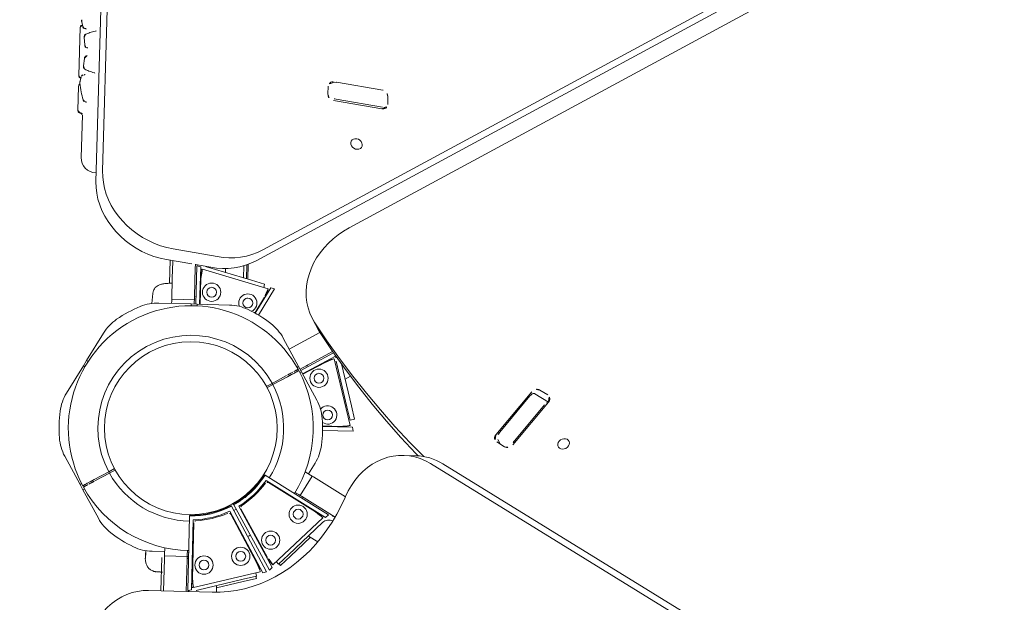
# Model space of a CAD drawing. Extents: x 5459245 to 5462690, y 5971016 to 5972523.
# Tile 66 of 198: x 5462442.987 to 5462443.636, y 5972216.137 to 5972216.521. Entities that reach past the tile are written whole.
import ezdxf

# ---------------------------------------------------------------- set-up
doc = ezdxf.new("R2010")
doc.units = 0
doc.layers.add('A_MAŁA ARCHITEKTURA', color=195, linetype='CONTINUOUS', lineweight=9)
doc.layers.add('ADT CCTV', color=102, linetype='CONTINUOUS')

# ---------------------------------------------------------------- blocks, each defined once
blk = doc.blocks.new('MEGA')
at = {"layer": 'A_MAŁA ARCHITEKTURA'}
for p, q in [((5462446.36366, 5972219.45778), (5462447.04057, 5972219.8486)), ((5462446.37195, 5972219.45778), (5462447.04886, 5972219.8486)), ((5462446.44494, 5972219.51995), (5462446.41714, 5972219.5039)), ((5462446.44841, 5972219.52095), (5462446.44617, 5972219.51884)), ((5462446.44054, 5972219.51417), (5462446.43655, 5972219.51136)), ((5462446.44566, 5972219.51744), (5462446.44571, 5972219.51714)), ((5462446.42883, 5972219.50687), (5462446.42441, 5972219.50483)), ((5462446.4312, 5972219.50634), (5462446.43139, 5972219.50614)), ((5462446.43566, 5972219.50956), (5462446.43571, 5972219.50927)), ((5462446.43582, 5972219.50901), (5462446.43574, 5972219.50929)), ((5462446.44811, 5972219.51001), (5462446.44791, 5972219.51024)), ((5462446.44827, 5972219.5098), (5462446.44832, 5972219.50967)), ((5462446.44832, 5972219.50967), (5462446.44827, 5972219.5098)), ((5462446.44839, 5972219.50965), (5462446.44834, 5972219.50968)), ((5462446.41134, 5972219.50055), (5462446.3974, 5972219.49251)), ((5462446.41176, 5972219.50066), (5462446.4112, 5972219.50047)), ((5462446.41181, 5972219.50068), (5462446.41177, 5972219.50067)), ((5462446.41751, 5972219.5023), (5462446.41457, 5972219.50141)), ((5462446.41672, 5972219.50205), (5462446.41457, 5972219.50141)), ((5462446.41921, 5972219.50185), (5462446.41898, 5972219.50204)), ((5462446.42412, 5972219.49641), (5462446.42431, 5972219.49594)), ((5462446.42437, 5972219.49583), (5462446.42436, 5972219.49577)), ((5462446.42439, 5972219.49572), (5462446.42438, 5972219.4957)), ((5462446.39632, 5972219.48843), (5462446.37213, 5972219.47446)), ((5462446.40485, 5972219.49127), (5462446.40477, 5972219.49155)), ((5462446.36848, 5972219.46085), (5462446.36861, 5972219.46064)), ((5462446.25599, 5972219.40125), (5462446.23469, 5972219.40125)), ((5462446.25599, 5972219.40125), (5462446.25998, 5972219.40125)), ((5462446.25599, 5972219.40037), (5462446.25599, 5972219.40125)), ((5462446.25599, 5972219.40037), (5462446.25599, 5972219.40008)), ((5462446.25998, 5972219.40125), (5462446.25998, 5972219.40037)), ((5462446.28128, 5972219.40125), (5462446.25998, 5972219.40125)), ((5462446.25998, 5972219.40037), (5462446.25998, 5972219.40008)), ((5462446.35052, 5972219.37557), (5462446.34424, 5972219.39129)), ((5462446.36352, 5972219.36381), (5462446.35253, 5972219.39129)), ((5462446.32054, 5972219.38719), (5462446.31444, 5972219.38431)), ((5462446.3256, 5972219.37567), (5462446.34256, 5972219.38547)), ((5462446.34513, 5972219.38908), (5462446.33195, 5972219.38147)), ((5462446.34256, 5972219.38547), (5462446.34343, 5972219.38597)), ((5462446.34343, 5972219.38597), (5462446.34582, 5972219.38735)), ((5462446.19873, 5972219.38049), (5462446.18808, 5972219.36204)), ((5462446.32789, 5972219.36204), (5462446.31724, 5972219.38049)), ((5462446.32288, 5972219.3741), (5462446.32141, 5972219.37326)), ((5462446.32288, 5972219.3741), (5462446.32387, 5972219.37468)), ((5462446.32387, 5972219.37468), (5462446.3256, 5972219.37567)), ((5462446.33135, 5972219.36173), (5462446.32387, 5972219.37468)), ((5462446.32935, 5972219.35951), (5462446.35128, 5972219.37202)), ((5462446.33307, 5972219.36273), (5462446.35004, 5972219.37252)), ((5462446.3509, 5972219.37302), (5462446.35004, 5972219.37252)), ((5462446.3509, 5972219.37302), (5462446.35172, 5972219.3735)), ((5462446.35128, 5972219.37202), (5462446.35194, 5972219.36953)), ((5462446.35522, 5972219.36381), (5462446.35142, 5972219.37332)), ((5462446.35194, 5972219.36953), (5462446.3306, 5972219.35735)), ((5462446.34571, 5972219.36547), (5462446.33081, 5972219.35697)), ((5462446.35104, 5972219.36772), (5462446.34827, 5972219.36698)), ((5462446.34846, 5972219.36703), (5462446.34834, 5972219.36747)), ((5462446.35114, 5972219.36775), (5462446.35129, 5972219.36778)), ((5462446.35129, 5972219.36778), (5462446.36299, 5972219.32411)), ((5462446.35387, 5972219.3672), (5462446.35404, 5972219.36626)), ((5462446.36206, 5972219.33633), (5462446.35404, 5972219.36626)), ((5462446.18609, 5972219.35859), (5462446.17544, 5972219.34014)), ((5462446.18609, 5972219.35859), (5462446.18808, 5972219.36204)), ((5462446.18685, 5972219.35815), (5462446.18609, 5972219.35859)), ((5462446.18685, 5972219.35815), (5462446.1871, 5972219.358)), ((5462446.18833, 5972219.36017), (5462446.18783, 5972219.35931)), ((5462446.18808, 5972219.36204), (5462446.18884, 5972219.3616)), ((5462446.18884, 5972219.3616), (5462446.18909, 5972219.36145)), ((5462446.32713, 5972219.3616), (5462446.32688, 5972219.36145)), ((5462446.32713, 5972219.3616), (5462446.32789, 5972219.36204)), ((5462446.32789, 5972219.36204), (5462446.32988, 5972219.35859)), ((5462446.32913, 5972219.35815), (5462446.32887, 5972219.358)), ((5462446.33035, 5972219.36116), (5462446.32889, 5972219.36031)), ((5462446.32988, 5972219.35859), (5462446.32913, 5972219.35815)), ((5462446.34054, 5972219.34014), (5462446.32988, 5972219.35859)), ((5462446.33035, 5972219.36116), (5462446.33135, 5972219.36173)), ((5462446.33307, 5972219.36273), (5462446.33135, 5972219.36173)), ((5462446.4974, 5972219.3604), (5462446.49292, 5972219.35781)), ((5462446.50238, 5972219.35717), (5462446.50183, 5972219.35854)), ((5462446.50259, 5972219.35729), (5462446.50268, 5972219.3571)), ((5462446.50268, 5972219.3571), (5462446.51417, 5972219.32835)), ((5462446.19531, 5972219.35499), (5462446.20471, 5972219.34956)), ((5462446.20521, 5972219.35042), (5462446.19581, 5972219.35585)), ((5462446.35969, 5972219.35508), (5462446.35739, 5972219.35375)), ((5462446.49137, 5972219.35249), (5462446.50336, 5972219.32249)), ((5462446.49296, 5972219.35149), (5462446.50445, 5972219.32274)), ((5462446.20471, 5972219.34956), (5462446.20521, 5972219.35043)), ((5462446.20471, 5972219.34956), (5462446.20854, 5972219.34735)), ((5462446.20904, 5972219.34821), (5462446.20521, 5972219.35042)), ((5462446.36746, 5972219.34576), (5462446.3606, 5972219.3418)), ((5462446.36113, 5972219.3398), (5462446.36905, 5972219.34437)), ((5462446.36988, 5972219.3437), (5462446.3614, 5972219.33881)), ((5462447.16805, 5972218.8824), (5462446.37464, 5972219.34047)), ((5462447.17635, 5972218.8824), (5462446.38294, 5972219.34047)), ((5462446.35051, 5972219.33252), (5462446.35036, 5972219.33279)), ((5462446.35056, 5972219.33255), (5462446.35051, 5972219.33252)), ((5462446.36206, 5972219.33633), (5462446.36438, 5972219.32767)), ((5462446.36438, 5972219.32767), (5462446.36219, 5972219.32708)), ((5462446.51417, 5972219.32835), (5462446.51425, 5972219.32814)), ((5462446.34475, 5972219.32326), (5462446.35701, 5972219.32332)), ((5462446.36443, 5972219.32292), (5462446.34477, 5972219.32282)), ((5462446.34483, 5972219.32033), (5462446.3651, 5972219.32044)), ((5462446.3601, 5972219.32333), (5462446.36299, 5972219.32411)), ((5462446.36017, 5972219.32334), (5462446.36275, 5972219.32404)), ((5462446.36029, 5972219.3229), (5462446.36017, 5972219.32335)), ((5462446.3651, 5972219.32044), (5462446.36443, 5972219.32292)), ((5462446.50778, 5972219.32062), (5462446.51227, 5972219.32321)), ((5462446.16915, 5972219.29992), (5462446.16798, 5972219.29911)), ((5462446.16916, 5972219.29992), (5462446.16933, 5972219.30001)), ((5462446.42524, 5972219.29974), (5462447.10674, 5972218.90628)), ((5462446.17544, 5972219.29862), (5462446.17961, 5972219.29139)), ((5462446.17815, 5972219.29054), (5462446.18181, 5972219.29266)), ((5462446.32988, 5972219.28017), (5462446.34054, 5972219.29862)), ((5462446.17315, 5972219.25076), (5462446.15221, 5972219.28703)), ((5462446.17533, 5972219.29105), (5462446.15625, 5972219.28003)), ((5462446.15717, 5972219.27843), (5462446.17542, 5972219.28897)), ((5462446.2082, 5972219.28971), (5462446.16575, 5972219.2649)), ((5462446.16757, 5972219.26308), (5462446.20737, 5972219.28634)), ((5462446.17542, 5972219.28897), (5462446.17715, 5972219.28997)), ((5462446.17715, 5972219.28997), (5462446.17815, 5972219.29054)), ((5462446.17715, 5972219.28997), (5462446.18462, 5972219.27702)), ((5462446.20861, 5972219.28995), (5462446.2082, 5972219.28971)), ((5462446.30693, 5972219.29054), (5462446.31077, 5972219.28833)), ((5462446.31126, 5972219.28919), (5462446.30743, 5972219.29141)), ((5462446.31126, 5972219.28919), (5462446.31077, 5972219.28833)), ((5462446.31077, 5972219.28833), (5462446.32016, 5972219.2829)), ((5462446.32066, 5972219.28377), (5462446.31126, 5972219.28919)), ((5462446.33636, 5972219.29139), (5462446.3563, 5972219.27988)), ((5462446.36136, 5972219.28875), (5462446.35721, 5972219.28157)), ((5462446.20581, 5972219.28492), (5462446.1742, 5972219.26645)), ((5462446.32764, 5972219.27858), (5462446.32814, 5972219.27945)), ((5462446.32988, 5972219.28017), (5462446.32789, 5972219.27672)), ((5462446.32913, 5972219.28061), (5462446.32887, 5972219.28075)), ((5462446.32913, 5972219.28061), (5462446.32988, 5972219.28017)), ((5462446.35589, 5972219.27904), (5462446.35721, 5972219.28157)), ((5462446.16464, 5972219.26549), (5462446.1829, 5972219.27602)), ((5462446.18462, 5972219.27702), (5462446.1829, 5972219.27602)), ((5462446.18462, 5972219.27702), (5462446.18562, 5972219.2776)), ((5462446.18462, 5972219.27702), (5462446.1851, 5972219.27621)), ((5462446.18562, 5972219.2776), (5462446.18803, 5972219.27899)), ((5462446.18755, 5972219.27764), (5462446.18708, 5972219.27844)), ((5462446.18849, 5972219.27819), (5462446.18803, 5972219.27899)), ((5462446.31724, 5972219.25827), (5462446.32789, 5972219.27672)), ((5462446.32713, 5972219.27715), (5462446.32688, 5972219.2773)), ((5462446.34177, 5972219.26645), (5462446.32696, 5972219.2751)), ((5462446.32789, 5972219.27672), (5462446.32713, 5972219.27715)), ((5462446.3484, 5972219.26308), (5462446.32718, 5972219.27548)), ((5462446.32842, 5972219.27764), (5462446.34962, 5972219.26525)), ((5462446.32889, 5972219.27844), (5462446.35004, 5972219.26623)), ((5462446.20169, 5972219.22897), (5462446.22495, 5972219.26876)), ((5462446.22832, 5972219.26959), (5462446.20351, 5972219.22714)), ((5462446.20506, 5972219.23559), (5462446.22353, 5972219.2672)), ((5462446.22971, 5972219.26879), (5462446.20535, 5972219.22608)), ((5462446.22808, 5972219.26594), (5462446.22666, 5972219.26676)), ((5462446.22856, 5972219.27001), (5462446.22832, 5972219.26959)), ((5462446.22994, 5972219.26921), (5462446.22971, 5972219.26879)), ((5462446.16575, 5972219.2649), (5462446.16757, 5972219.26308)), ((5462446.17153, 5972219.26489), (5462446.16942, 5972219.26278)), ((5462446.20139, 5972219.23081), (5462446.16942, 5972219.26278)), ((5462446.17148, 5972219.26485), (5462446.16959, 5972219.26296)), ((5462446.17115, 5972219.26517), (5462446.17148, 5972219.26485)), ((5462446.20783, 5972219.22542), (5462446.23067, 5972219.26546)), ((5462446.23003, 5972219.26345), (5462446.21189, 5972219.23165)), ((5462446.255, 5972219.2625), (5462446.255, 5972219.26242)), ((5462446.25718, 5972219.26143), (5462446.25693, 5972219.21226)), ((5462446.25719, 5972219.26191), (5462446.25718, 5972219.26143)), ((5462446.26098, 5972219.26242), (5462446.26098, 5972219.2625)), ((5462446.34656, 5972219.26278), (5462446.31458, 5972219.23081)), ((5462446.32392, 5972219.23907), (5462446.34583, 5972219.26098)), ((5462446.34638, 5972219.26296), (5462446.34436, 5972219.26499)), ((5462446.34449, 5972219.26485), (5462446.34482, 5972219.26517)), ((5462446.34646, 5972219.26289), (5462446.34656, 5972219.26278)), ((5462446.34888, 5972219.26357), (5462446.3484, 5972219.26308)), ((5462446.16935, 5972219.25963), (5462446.19126, 5972219.23772)), ((5462446.25404, 5972219.22035), (5462446.25423, 5972219.25696)), ((5462446.25444, 5972219.21293), (5462446.25468, 5972219.25902)), ((5462446.32603, 5972219.23696), (5462446.34609, 5972219.25702)), ((5462446.17851, 5972219.25048), (5462446.17466, 5972219.24825)), ((5462446.17719, 5972219.24971), (5462446.18994, 5972219.23696)), ((5462446.33543, 5972219.25165), (5462446.33611, 5972219.25126)), ((5462446.33879, 5972219.24971), (5462446.34229, 5972219.24769)), ((5462446.30224, 5972219.24464), (5462446.31246, 5972219.22714)), ((5462446.31428, 5972219.22897), (5462446.30436, 5972219.24594)), ((5462446.30473, 5972219.24617), (5462446.31091, 5972219.23559)), ((5462446.19628, 5972219.23062), (5462446.18994, 5972219.23696)), ((5462446.19761, 5972219.23138), (5462446.19126, 5972219.23772)), ((5462446.25799, 5972219.2386), (5462446.25706, 5972219.2386)), ((5462446.25799, 5972219.23751), (5462446.25706, 5972219.23751)), ((5462446.25799, 5972219.23582), (5462446.25799, 5972219.2386)), ((5462446.25799, 5972219.23582), (5462446.25799, 5972219.23467)), ((5462446.25799, 5972219.23467), (5462446.27293, 5972219.23467)), ((5462446.25799, 5972219.23367), (5462446.25799, 5972219.23467)), ((5462446.27293, 5972219.23582), (5462446.27293, 5972219.24005)), ((5462446.27293, 5972219.23751), (5462446.28128, 5972219.23751)), ((5462446.27293, 5972219.23582), (5462446.27293, 5972219.23467)), ((5462446.27293, 5972219.23467), (5462446.27293, 5972219.23367)), ((5462446.31758, 5972219.23273), (5462446.32392, 5972219.23907)), ((5462446.32603, 5972219.23696), (5462446.31969, 5972219.23062)), ((5462446.19733, 5972219.23166), (5462446.19628, 5972219.23062)), ((5462446.19921, 5972219.23298), (5462446.19761, 5972219.23138)), ((5462446.2015, 5972219.2309), (5462446.20139, 5972219.23081)), ((5462446.20157, 5972219.23098), (5462446.2036, 5972219.23301)), ((5462446.20351, 5972219.22714), (5462446.20169, 5972219.22897)), ((5462446.20346, 5972219.23287), (5462446.20378, 5972219.23255)), ((5462446.21035, 5972219.22896), (5462446.20958, 5972219.22608)), ((5462446.21033, 5972219.2289), (5462446.20964, 5972219.22632)), ((5462446.20989, 5972219.22902), (5462446.21034, 5972219.2289)), ((5462446.25799, 5972219.20758), (5462446.25799, 5972219.23367)), ((5462446.27293, 5972219.20889), (5462446.27293, 5972219.23367)), ((5462446.31219, 5972219.23255), (5462446.31252, 5972219.23287)), ((5462446.31246, 5972219.22714), (5462446.31428, 5972219.22897)), ((5462446.31247, 5972219.23292), (5462446.31458, 5972219.23081)), ((5462446.31251, 5972219.23287), (5462446.3144, 5972219.23098)), ((5462446.31969, 5972219.23062), (5462446.31758, 5972219.23273)), ((5462446.20535, 5972219.22608), (5462446.20783, 5972219.22542)), ((5462446.25326, 5972219.21437), (5462446.20958, 5972219.22608)), ((5462446.21197, 5972219.22309), (5462446.21256, 5972219.22528)), ((5462446.22063, 5972219.22077), (5462446.21197, 5972219.22309)), ((5462446.21197, 5972219.22156), (5462446.21235, 5972219.22299)), ((5462446.22063, 5972219.21924), (5462446.21197, 5972219.22156)), ((5462446.22063, 5972219.22077), (5462446.25056, 5972219.21275)), ((5462446.22063, 5972219.21924), (5462446.23805, 5972219.21457)), ((5462446.23805, 5972219.2161), (5462446.23805, 5972219.2088)), ((5462446.2533, 5972219.21451), (5462446.25326, 5972219.21437)), ((5462446.25333, 5972219.21462), (5462446.25407, 5972219.21738)), ((5462446.25402, 5972219.2172), (5462446.25446, 5972219.21708)), ((5462446.25693, 5972219.21226), (5462446.25444, 5972219.21293)), ((5462446.2724, 5972219.20881), (5462446.27299, 5972219.2089)), ((5462446.32029, 5972219.18348), (5462446.31614, 5972219.19066)), ((5462446.32086, 5972219.17265), (5462446.32086, 5972218.39102)), ((5462446.32501, 5972219.16547), (5462446.32501, 5972218.38384)), ((5462446.35591, 5972219.14287), (5462446.35591, 5972219.13683)), ((5462446.3563, 5972219.14074), (5462446.35768, 5972219.14313)), ((5462446.39613, 5972219.14052), (5462446.35974, 5972219.14577)), ((5462446.36261, 5972219.14449), (5462446.39325, 5972219.14007)), ((5462446.35591, 5972219.14024), (5462446.3563, 5972219.14074)), ((5462446.39614, 5972219.12757), (5462446.39614, 5972219.13815)), ((5462446.39996, 5972219.13047), (5462446.39996, 5972219.13651)), ((5462446.35974, 5972219.13282), (5462446.39613, 5972219.12757)), ((5462446.36261, 5972219.13327), (5462446.39325, 5972219.12885))]:
    blk.add_line(p, q, dxfattribs=at)
at = {"layer": 'A_MAŁA ARCHITEKTURA', "flags": 128}
for points in [[(5462446.34424, 5972219.39129), (5462446.34282, 5972219.39529), (5462446.34169, 5972219.39942), (5462446.34087, 5972219.40365), (5462446.34036, 5972219.40795), (5462446.34016, 5972219.41229), (5462446.34027, 5972219.41664), (5462446.3407, 5972219.42095), (5462446.34145, 5972219.42521), (5462446.34249, 5972219.42937), (5462446.34384, 5972219.4334), (5462446.34547, 5972219.43728), (5462446.34738, 5972219.44098), (5462446.34955, 5972219.44445), (5462446.35196, 5972219.44769), (5462446.3546, 5972219.45067), (5462446.35744, 5972219.45335), (5462446.36047, 5972219.45573), (5462446.36366, 5972219.45778)], [(5462446.37195, 5972219.45778), (5462446.36876, 5972219.45573), (5462446.36574, 5972219.45335), (5462446.36289, 5972219.45067), (5462446.36025, 5972219.44769), (5462446.35784, 5972219.44445), (5462446.35567, 5972219.44098), (5462446.35376, 5972219.43728), (5462446.35213, 5972219.4334), (5462446.35079, 5972219.42937), (5462446.34974, 5972219.42521), (5462446.349, 5972219.42095), (5462446.34856, 5972219.41664), (5462446.34845, 5972219.41229), (5462446.34865, 5972219.40795), (5462446.34916, 5972219.40365), (5462446.34998, 5972219.39942), (5462446.35111, 5972219.39529), (5462446.35253, 5972219.39129)], [(5462446.35192, 5972219.37207), (5462446.35153, 5972219.37124), (5462446.3515, 5972219.37118)], [(5462446.35092, 5972219.36894), (5462446.35087, 5972219.3684), (5462446.35085, 5972219.36772)], [(5462446.47782, 5972219.32621), (5462446.47726, 5972219.32719), (5462446.47649, 5972219.32793), (5462446.47557, 5972219.32837), (5462446.47458, 5972219.32846), (5462446.47362, 5972219.32819), (5462446.47276, 5972219.3276), (5462446.47209, 5972219.32673), (5462446.47166, 5972219.32566), (5462446.47151, 5972219.32448), (5462446.47166, 5972219.32331), (5462446.47208, 5972219.32224), (5462446.47276, 5972219.32137), (5462446.47361, 5972219.32077), (5462446.47458, 5972219.32051), (5462446.47556, 5972219.32059), (5462446.47648, 5972219.32103), (5462446.47726, 5972219.32177), (5462446.47781, 5972219.32275), (5462446.47811, 5972219.32388), (5462446.47811, 5972219.32507), (5462446.47782, 5972219.32621)], [(5462446.15221, 5972219.28703), (5462446.15024, 5972219.29006), (5462446.14795, 5972219.29289), (5462446.14537, 5972219.29547), (5462446.14251, 5972219.29781), (5462446.1394, 5972219.29987), (5462446.13606, 5972219.30164), (5462446.13251, 5972219.30312), (5462446.12878, 5972219.30428), (5462446.12491, 5972219.30512), (5462446.12091, 5972219.30564), (5462446.11682, 5972219.30582), (5462446.11268, 5972219.30567), (5462446.1085, 5972219.30519), (5462446.10433, 5972219.30438), (5462446.1002, 5972219.30325), (5462446.09613, 5972219.3018), (5462446.09216, 5972219.30006), (5462446.08832, 5972219.29802)], [(5462446.42524, 5972219.29974), (5462446.42144, 5972219.30175), (5462446.41752, 5972219.30349), (5462446.4135, 5972219.30492), (5462446.40942, 5972219.30605), (5462446.40529, 5972219.30687), (5462446.40116, 5972219.30737), (5462446.39706, 5972219.30754), (5462446.39301, 5972219.30738), (5462446.38905, 5972219.30691), (5462446.3852, 5972219.30611), (5462446.3815, 5972219.305), (5462446.37797, 5972219.30358), (5462446.37463, 5972219.30186), (5462446.37152, 5972219.29987), (5462446.36865, 5972219.2976), (5462446.36605, 5972219.29508), (5462446.36374, 5972219.29233), (5462446.36173, 5972219.28937), (5462446.36003, 5972219.28622)], [(5462446.32254, 5972219.17881), (5462446.32565, 5972219.19134), (5462446.3295, 5972219.20533), (5462446.3337, 5972219.21918), (5462446.33827, 5972219.23289), (5462446.34318, 5972219.24646), (5462446.34845, 5972219.25988), (5462446.35407, 5972219.27313), (5462446.36003, 5972219.28622)], [(5462446.35589, 5972219.27904), (5462446.34992, 5972219.26595), (5462446.3443, 5972219.2527), (5462446.33904, 5972219.23928), (5462446.33412, 5972219.22571), (5462446.32956, 5972219.212), (5462446.32535, 5972219.19814), (5462446.32151, 5972219.18416), (5462446.321, 5972219.18219)], [(5462446.16637, 5972219.26429), (5462446.16629, 5972219.2643), (5462446.16529, 5972219.26437)], [(5462446.1697, 5972219.26312), (5462446.16909, 5972219.26345), (5462446.16859, 5972219.26368)], [(5462446.17315, 5972219.25076), (5462446.17598, 5972219.24622), (5462446.17911, 5972219.24187), (5462446.18254, 5972219.23773), (5462446.18626, 5972219.23381), (5462446.19024, 5972219.23012), (5462446.19449, 5972219.22668), (5462446.19898, 5972219.2235), (5462446.2037, 5972219.22058), (5462446.20863, 5972219.21794), (5462446.21377, 5972219.21559), (5462446.21909, 5972219.21352), (5462446.22459, 5972219.21175), (5462446.23023, 5972219.21029), (5462446.236, 5972219.20914), (5462446.24189, 5972219.20829), (5462446.24788, 5972219.20776), (5462446.25394, 5972219.20755), (5462446.26006, 5972219.20765), (5462446.26622, 5972219.20807), (5462446.2724, 5972219.20881)], [(5462446.21683, 5972219.24993), (5462446.21762, 5972219.24947), (5462446.21842, 5972219.24901)], [(5462446.25445, 5972219.21411), (5462446.254, 5972219.21443), (5462446.25342, 5972219.21479)], [(5462446.32086, 5972219.17265), (5462446.32068, 5972219.17639), (5462446.32014, 5972219.18004), (5462446.31923, 5972219.18359), (5462446.31798, 5972219.18699), (5462446.31638, 5972219.19024), (5462446.31445, 5972219.1933), (5462446.31221, 5972219.19615), (5462446.30966, 5972219.19877), (5462446.30684, 5972219.20114), (5462446.30376, 5972219.20324), (5462446.30045, 5972219.20505), (5462446.29693, 5972219.20657), (5462446.29322, 5972219.20777), (5462446.28936, 5972219.20866), (5462446.28538, 5972219.20921), (5462446.2813, 5972219.20944), (5462446.27716, 5972219.20933), (5462446.27299, 5972219.2089)], [(5462446.39325, 5972219.14007), (5462446.39398, 5972219.13992), (5462446.39464, 5972219.13971), (5462446.3952, 5972219.13944), (5462446.39564, 5972219.13912), (5462446.39595, 5972219.13876), (5462446.39611, 5972219.13838), (5462446.39614, 5972219.13815)], [(5462446.37793, 5972219.10806), (5462446.37681, 5972219.10807), (5462446.37578, 5972219.10777), (5462446.37494, 5972219.10719), (5462446.37437, 5972219.10638), (5462446.37411, 5972219.10542), (5462446.3742, 5972219.10438), (5462446.37462, 5972219.10336), (5462446.37533, 5972219.10245), (5462446.37627, 5972219.10174), (5462446.37736, 5972219.10128), (5462446.37851, 5972219.10111), (5462446.3796, 5972219.10126), (5462446.38054, 5972219.1017), (5462446.38125, 5972219.1024), (5462446.38167, 5972219.1033), (5462446.38175, 5972219.10431), (5462446.3815, 5972219.10535), (5462446.38093, 5972219.10633), (5462446.38009, 5972219.10715), (5462446.37906, 5972219.10774), (5462446.37793, 5972219.10806)]]:
    blk.add_lwpolyline(points, dxfattribs=at)
at = {"layer": 'A_MAŁA ARCHITEKTURA'}
for centre, radius in [((5462446.25799, 5972219.31938), 0.05696), ((5462446.34153, 5972219.35466), 0.00603), ((5462446.34153, 5972219.35466), 0.00324), ((5462446.34798, 5972219.33059), 0.00324), ((5462446.18566, 5972219.26467), 0.00603), ((5462446.18566, 5972219.26467), 0.00324), ((5462446.33031, 5972219.26467), 0.00603), ((5462446.33031, 5972219.26467), 0.00324), ((5462446.20328, 5972219.24705), 0.00603), ((5462446.20328, 5972219.24705), 0.00324), ((5462446.3127, 5972219.24705), 0.00324), ((5462446.2227, 5972219.23583), 0.00603), ((5462446.2227, 5972219.23583), 0.00324), ((5462446.24677, 5972219.22938), 0.00603), ((5462446.24677, 5972219.22938), 0.00324)]:
    blk.add_circle(centre, radius, dxfattribs=at)
for centre, radius, start, end in [((5462446.37712, 5972219.46583), 0.00997, 120, 210), ((5462446.25799, 5972219.31938), 0.08072, 60, 149.64593), ((5462446.25799, 5972219.31938), 0.08685, 114.14532, 125.85468), ((5462446.23469, 5972219.37135), 0.0299, 90, 114.14532), ((5462446.28128, 5972219.37135), 0.0299, 65.85468, 90), ((5462446.25799, 5972219.31938), 0.08685, 54.14532, 65.85468), ((5462446.22463, 5972219.36554), 0.0299, 125.85468, 150), ((5462446.29135, 5972219.36554), 0.0299, 30, 54.14532), ((5462446.25799, 5972219.31938), 0.08072, 330.35453, 60), ((5462446.25799, 5972219.31938), 0.06124, 330.46625, 149.53375), ((5462446.39874, 5972219.38028), 0.04653, 200.72005, 238.80427), ((5462446.40704, 5972219.38028), 0.04653, 200.72005, 238.80427), ((5462446.25799, 5972219.31938), 0.08072, 150.35453, 210.65368), ((5462446.33543, 5972219.36064), 0.00299, 120, 166.87735), ((5462446.49536, 5972219.35421), 0.00435, 124.1643, 203.27482), ((5462446.49885, 5972219.35765), 0.00311, 16.58824, 117.66686), ((5462446.48616, 5972219.34884), 0.0073, 21.26658, 48.01325), ((5462446.25799, 5972219.31938), 0.06124, 150.46625, 210.76625), ((5462446.20133, 5972219.32519), 0.0299, 150, 174.14532), ((5462446.31464, 5972219.32519), 0.0299, 5.85468, 30), ((5462446.34798, 5972219.33059), 0.00603, 236.10849, 143.21713), ((5462446.25799, 5972219.31938), 0.08685, 174.14532, 185.85468), ((5462446.25799, 5972219.31938), 0.08685, 354.14532, 5.85468), ((5462446.50985, 5972219.32679), 0.00432, 304.04806, 16.16487), ((5462446.50634, 5972219.32338), 0.00311, 196.58824, 297.66686), ((5462446.49983, 5972219.32072), 0.00504, 359.20029, 23.6395), ((5462446.20133, 5972219.31357), 0.0299, 185.85468, 210), ((5462446.31464, 5972219.31357), 0.0299, 330, 354.14532), ((5462446.25799, 5972219.31938), 0.06044, 213.13524, 236.86476), ((5462446.25799, 5972219.31938), 0.05795, 210.79266, 239.20734), ((5462446.25799, 5972219.31938), 0.05748, 210.79595, 225), ((5462446.25799, 5972219.31938), 0.06124, 269.23375, 329.53375), ((5462446.20656, 5972219.28363), 0.00149, 34.80527, 120.30001), ((5462446.25799, 5972219.31938), 0.06114, 214.80526, 235.19474), ((5462446.18353, 5972219.27294), 0.00299, 73.12266, 120), ((5462446.25799, 5972219.31938), 0.05748, 225, 239.20163), ((5462446.25799, 5972219.31938), 0.08072, 269.34632, 329.64593), ((5462446.33244, 5972219.27294), 0.00299, 60, 106.87734), ((5462446.22224, 5972219.26795), 0.00149, 329.69999, 55.19473), ((5462446.25799, 5972219.31938), 0.05795, 240.79266, 269.20734), ((5462446.25799, 5972219.31938), 0.05748, 240.79595, 255), ((5462446.16512, 5972219.25541), 0.00598, 45, 69.34096), ((5462446.23132, 5972219.26271), 0.00149, 64.80527, 150.30001), ((5462446.25799, 5972219.31938), 0.06044, 243.13524, 266.86476), ((5462446.25799, 5972219.31938), 0.06114, 244.80526, 265.19474), ((5462446.25799, 5972219.31938), 0.05748, 255, 269.20163), ((5462446.35217, 5972219.25464), 0.00897, 113.65103, 135), ((5462446.25274, 5972219.25697), 0.00149, 359.70001, 85.19472), ((5462446.29135, 5972219.27321), 0.0299, 305.85468, 330), ((5462446.25799, 5972219.31938), 0.08685, 294.14532, 305.85468), ((5462446.3127, 5972219.24705), 0.00603, 176.10849, 83.21714), ((5462446.255, 5972219.23168), 0.00299, 0, 46.87736), ((5462446.28128, 5972219.2674), 0.0299, 270, 294.14532), ((5462446.24902, 5972219.20697), 0.00598, 5.5231, 75), ((5462446.24902, 5972219.20697), 0.00897, 3.91881, 37.96919), ((5462446.28926, 5972219.16572), 0.03576, 359.60591, 29.77975), ((5462446.35902, 5972219.14274), 0.00311, 76.58825, 177.66685), ((5462446.36136, 5972219.1394), 0.00524, 76.19246, 134.66813), ((5462446.36025, 5972219.13715), 0.00435, 184.16429, 263.27482), ((5462446.39562, 5972219.1362), 0.00435, 4.16429, 83.27482), ((5462446.36151, 5972219.12612), 0.00724, 81.19368, 109.13954), ((5462446.39685, 5972219.1306), 0.00311, 256.58825, 357.66685), ((5462446.39298, 5972219.12483), 0.00403, 43.53702, 86.12883)]:
    blk.add_arc(centre, radius, start, end, dxfattribs=at)
for centre, major_axis, start_param, end_param in [((5462446.33564, 5972219.35961), (-0.00199, 0.00345), 0, 0.703627), ((5462446.18432, 5972219.27224), (-0.00199, 0.00345), 5.579558, 6.283185), ((5462446.33166, 5972219.27224), (0.00199, 0.00345), 0, 0.703627), ((5462446.254, 5972219.23201), (0.00399, 0), 0, 0.703627)]:
    blk.add_ellipse(centre, major_axis=major_axis, ratio=0.666667, start_param=start_param, end_param=end_param, dxfattribs=at)
for points, knots in [([(5462446.4469, 5972219.51936), (5462446.44678, 5972219.51952), (5462446.44655, 5972219.51983), (5462446.446, 5972219.52009), (5462446.4454, 5972219.52014), (5462446.44504, 5972219.51998), (5462446.44486, 5972219.51991)], [0, 0, 0, 0, 0.249935, 0.499931, 0.749665, 1, 1, 1, 1]), ([(5462446.44884, 5972219.52128), (5462446.44883, 5972219.52127), (5462446.44876, 5972219.52122), (5462446.44864, 5972219.52114), (5462446.4485, 5972219.52104), (5462446.44844, 5972219.52098), (5462446.44841, 5972219.52095)], [0, 0, 0, 0, 0.051286, 0.369299, 0.68617, 1, 1, 1, 1]), ([(5462446.44875, 5972219.5212), (5462446.44877, 5972219.52121), (5462446.4488, 5972219.52124), (5462446.44887, 5972219.5213), (5462446.44895, 5972219.52135), (5462446.44905, 5972219.52141), (5462446.44915, 5972219.52147), (5462446.44925, 5972219.52152), (5462446.44934, 5972219.52157), (5462446.44939, 5972219.52159), (5462446.44942, 5972219.5216)], [0, 0, 0, 0, 0.1255858, 0.2509869, 0.3760729, 0.5007115, 0.6252427, 0.7498409, 0.874871, 1, 1, 1, 1]), ([(5462446.44969, 5972219.52174), (5462446.44965, 5972219.52172), (5462446.44955, 5972219.52168), (5462446.44943, 5972219.52162), (5462446.44935, 5972219.52158), (5462446.44934, 5972219.52157)], [0, 0, 0, 0, 0.4479661, 0.9050918, 1, 1, 1, 1]), ([(5462446.44294, 5972219.51446), (5462446.44279, 5972219.51454), (5462446.44247, 5972219.51471), (5462446.44202, 5972219.51473), (5462446.44159, 5972219.51466), (5462446.44122, 5972219.51455), (5462446.4409, 5972219.5144), (5462446.44067, 5972219.51427), (5462446.44058, 5972219.51421), (5462446.44054, 5972219.51417)], [0, 0, 0, 0, 0.196376, 0.42469, 0.556003, 0.698925, 0.850558, 0.926619, 1, 1, 1, 1]), ([(5462446.44791, 5972219.51024), (5462446.447, 5972219.51112), (5462446.44516, 5972219.51288), (5462446.44368, 5972219.51393), (5462446.44294, 5972219.51446)], [0, 0, 0, 0, 0.49978, 1, 1, 1, 1]), ([(5462446.44617, 5972219.51884), (5462446.44607, 5972219.51873), (5462446.44586, 5972219.51849), (5462446.44568, 5972219.51805), (5462446.44561, 5972219.51771), (5462446.44564, 5972219.51754), (5462446.44564, 5972219.51751)], [0, 0, 0, 0, 0.2964708, 0.6117044, 0.9424807, 1, 1, 1, 1]), ([(5462446.44582, 5972219.51689), (5462446.44588, 5972219.51678), (5462446.446, 5972219.51652), (5462446.44604, 5972219.51617), (5462446.44603, 5972219.51593), (5462446.44607, 5972219.51593), (5462446.44609, 5972219.51593)], [0, 0, 0, 0, 0.218465, 0.47633, 0.795411, 1, 1, 1, 1]), ([(5462446.4312, 5972219.50634), (5462446.43116, 5972219.50641), (5462446.43107, 5972219.50655), (5462446.43083, 5972219.5068), (5462446.43049, 5972219.50698), (5462446.43005, 5972219.50706), (5462446.42965, 5972219.50707), (5462446.42929, 5972219.50701), (5462446.42902, 5972219.50694), (5462446.4289, 5972219.50689), (5462446.42884, 5972219.50687)], [0, 0, 0, 0, 0.083942, 0.179361, 0.411015, 0.547684, 0.694549, 0.847566, 0.924368, 1, 1, 1, 1]), ([(5462446.43655, 5972219.51136), (5462446.43647, 5972219.5113), (5462446.4363, 5972219.51117), (5462446.43599, 5972219.51085), (5462446.43572, 5972219.51041), (5462446.43558, 5972219.50996), (5462446.43563, 5972219.5097), (5462446.43565, 5972219.50964)], [0, 0, 0, 0, 0.149585, 0.301513, 0.602575, 0.899329, 1, 1, 1, 1]), ([(5462446.43582, 5972219.50902), (5462446.43585, 5972219.50897), (5462446.4359, 5972219.50886), (5462446.43596, 5972219.50869), (5462446.43598, 5972219.50858), (5462446.43607, 5972219.50861), (5462446.43608, 5972219.50862)], [0, 0, 0, 0, 0.1781111, 0.3860075, 0.9243683, 1, 1, 1, 1]), ([(5462446.41324, 5972219.50069), (5462446.41183, 5972219.49954), (5462446.40902, 5972219.49722), (5462446.40644, 5972219.49457), (5462446.40514, 5972219.49325)], [0, 0, 0, 0, 0.499962, 1, 1, 1, 1]), ([(5462446.41295, 5972219.50044), (5462446.41276, 5972219.50054), (5462446.41241, 5972219.50071), (5462446.41199, 5972219.50074), (5462446.41182, 5972219.50068), (5462446.41181, 5972219.50067)], [0, 0, 0, 0, 0.5419438, 0.9721849, 1, 1, 1, 1]), ([(5462446.41295, 5972219.50044), (5462446.41276, 5972219.50057), (5462446.41257, 5972219.50069), (5462446.41235, 5972219.50069), (5462446.41234, 5972219.50069)], [0, 0, 0, 0, 0.984069, 1, 1, 1, 1]), ([(5462446.41457, 5972219.50141), (5462446.41453, 5972219.5014), (5462446.41445, 5972219.50137), (5462446.41428, 5972219.5013), (5462446.4141, 5972219.50122), (5462446.41391, 5972219.50112), (5462446.41371, 5972219.501), (5462446.41353, 5972219.50089), (5462446.41336, 5972219.50079), (5462446.41328, 5972219.50072), (5462446.41324, 5972219.50069)], [0, 0, 0, 0, 0.125586, 0.2524, 0.379414, 0.505965, 0.631824, 0.756373, 0.879391, 1, 1, 1, 1]), ([(5462446.4135, 5972219.50086), (5462446.41352, 5972219.50088), (5462446.41356, 5972219.50092), (5462446.41365, 5972219.50097), (5462446.41375, 5972219.50103), (5462446.41385, 5972219.50109), (5462446.41395, 5972219.50114), (5462446.41404, 5972219.50119), (5462446.41412, 5972219.50122), (5462446.41416, 5972219.50123), (5462446.41418, 5972219.50124)], [0, 0, 0, 0, 0.1254129, 0.2499655, 0.3742346, 0.4990326, 0.6233134, 0.7486229, 0.8734567, 1, 1, 1, 1]), ([(5462446.41725, 5972219.50396), (5462446.41709, 5972219.50384), (5462446.41677, 5972219.50361), (5462446.41652, 5972219.50306), (5462446.41647, 5972219.50246), (5462446.41662, 5972219.5021), (5462446.4167, 5972219.50192)], [0, 0, 0, 0, 0.250331, 0.500065, 0.750061, 1, 1, 1, 1]), ([(5462446.41892, 5972219.50209), (5462446.41891, 5972219.5021), (5462446.41878, 5972219.50222), (5462446.41844, 5972219.50232), (5462446.41797, 5972219.50239), (5462446.41766, 5972219.50233), (5462446.41751, 5972219.5023)], [0, 0, 0, 0, 0.057506, 0.388295, 0.703535, 1, 1, 1, 1]), ([(5462446.42008, 5972219.50091), (5462446.42009, 5972219.50092), (5462446.42011, 5972219.50096), (5462446.41989, 5972219.50107), (5462446.41961, 5972219.50129), (5462446.41945, 5972219.50152), (5462446.41937, 5972219.50162)], [0, 0, 0, 0, 0.205985, 0.524811, 0.782008, 1, 1, 1, 1]), ([(5462446.42442, 5972219.50484), (5462446.42434, 5972219.5048), (5462446.42417, 5972219.50472), (5462446.42391, 5972219.50455), (5462446.42365, 5972219.50435), (5462446.42341, 5972219.50411), (5462446.42319, 5972219.50384), (5462446.42303, 5972219.50354), (5462446.42293, 5972219.50322), (5462446.42293, 5972219.50301), (5462446.42292, 5972219.5029)], [0, 0, 0, 0, 0.108958, 0.221006, 0.338002, 0.460441, 0.589018, 0.722484, 0.859927, 1, 1, 1, 1]), ([(5462446.42293, 5972219.50289), (5462446.42301, 5972219.50198), (5462446.42319, 5972219.50016), (5462446.42381, 5972219.49767), (5462446.42411, 5972219.49643)], [0, 0, 0, 0, 0.500411, 1, 1, 1, 1]), ([(5462446.43167, 5972219.50587), (5462446.43166, 5972219.50588), (5462446.43163, 5972219.50592), (5462446.43149, 5972219.50602), (5462446.43136, 5972219.50612)], [0, 0, 0, 0, 0.139365, 1, 1, 1, 1]), ([(5462446.39686, 5972219.49047), (5462446.39694, 5972219.49029), (5462446.3971, 5972219.48993), (5462446.39705, 5972219.48932), (5462446.39679, 5972219.48878), (5462446.39647, 5972219.48854), (5462446.39632, 5972219.48843)], [0, 0, 0, 0, 0.250354, 0.500038, 0.749801, 1, 1, 1, 1]), ([(5462446.39741, 5972219.49251), (5462446.39725, 5972219.49239), (5462446.39693, 5972219.49216), (5462446.39667, 5972219.49161), (5462446.39665, 5972219.49111), (5462446.39673, 5972219.49073), (5462446.39682, 5972219.49055), (5462446.39686, 5972219.49047)], [0, 0, 0, 0, 0.249797, 0.499433, 0.749327, 0.874711, 1, 1, 1, 1]), ([(5462446.40514, 5972219.49325), (5462446.40504, 5972219.49313), (5462446.40484, 5972219.49288), (5462446.40467, 5972219.49243), (5462446.40462, 5972219.49197), (5462446.4047, 5972219.49168), (5462446.40474, 5972219.49153)], [0, 0, 0, 0, 0.235816, 0.483898, 0.740027, 1, 1, 1, 1]), ([(5462446.40485, 5972219.49129), (5462446.4049, 5972219.49117), (5462446.40501, 5972219.49092), (5462446.40503, 5972219.49063), (5462446.40501, 5972219.49049), (5462446.40505, 5972219.49052), (5462446.40505, 5972219.49052)], [0, 0, 0, 0, 0.29492, 0.605747, 0.952737, 1, 1, 1, 1]), ([(5462446.40515, 5972219.49324), (5462446.40514, 5972219.49324), (5462446.40499, 5972219.49315), (5462446.40492, 5972219.49296), (5462446.40494, 5972219.49278), (5462446.40494, 5972219.49277)], [0, 0, 0, 0, 0.076143, 0.983047, 1, 1, 1, 1]), ([(5462446.33294, 5972219.37998), (5462446.3324, 5972219.38081), (5462446.33133, 5972219.38246), (5462446.32984, 5972219.38444), (5462446.32839, 5972219.38599), (5462446.32698, 5972219.38706), (5462446.32551, 5972219.38771), (5462446.32394, 5972219.38798), (5462446.32248, 5972219.38785), (5462446.32131, 5972219.38753), (5462446.32075, 5972219.38728), (5462446.32047, 5972219.38716)], [0, 0, 0, 0, 0.165614, 0.330471, 0.479628, 0.612641, 0.728823, 0.828893, 0.916474, 0.958138, 1, 1, 1, 1]), ([(5462446.34571, 5972219.36547), (5462446.34615, 5972219.36567), (5462446.34697, 5972219.36604), (5462446.34831, 5972219.36664), (5462446.34969, 5972219.36724), (5462446.35066, 5972219.3676), (5462446.35094, 5972219.36769), (5462446.35101, 5972219.36771)], [0, 0, 0, 0, 0.1865033, 0.3496371, 0.6049814, 0.8928613, 1, 1, 1, 1]), ([(5462446.18783, 5972219.35931), (5462446.18789, 5972219.35927), (5462446.18801, 5972219.3592), (5462446.18896, 5972219.35865), (5462446.19014, 5972219.35797), (5462446.19105, 5972219.35745), (5462446.19131, 5972219.3573)], [0, 0, 0, 0, 0.294109, 0.589346, 0.883644, 1, 1, 1, 1]), ([(5462446.19181, 5972219.35816), (5462446.19104, 5972219.3586), (5462446.18951, 5972219.35949), (5462446.1886, 5972219.36001), (5462446.18829, 5972219.36019), (5462446.18834, 5972219.36016), (5462446.18835, 5972219.36016)], [0, 0, 0, 0, 0.368214, 0.743956, 0.961795, 1, 1, 1, 1]), ([(5462446.19131, 5972219.3573), (5462446.19153, 5972219.35717), (5462446.19198, 5972219.35691), (5462446.19315, 5972219.35623), (5462446.19432, 5972219.35556), (5462446.19506, 5972219.35513), (5462446.19531, 5972219.35499)], [0, 0, 0, 0, 0.283583, 0.567165, 0.850751, 1, 1, 1, 1]), ([(5462446.19581, 5972219.35585), (5462446.19533, 5972219.35613), (5462446.19435, 5972219.35669), (5462446.19307, 5972219.35743), (5462446.19223, 5972219.35792), (5462446.19191, 5972219.3581), (5462446.19181, 5972219.35816)], [0, 0, 0, 0, 0.283593, 0.567187, 0.850777, 1, 1, 1, 1]), ([(5462446.36299, 5972219.32411), (5462446.36295, 5972219.3241), (5462446.36289, 5972219.32409), (5462446.36232, 5972219.32397), (5462446.36124, 5972219.32376), (5462446.35972, 5972219.32357), (5462446.35824, 5972219.32342), (5462446.35743, 5972219.32335), (5462446.35701, 5972219.32332)], [0, 0, 0, 0, 0.158587, 0.295996, 0.506539, 0.740464, 0.867118, 1, 1, 1, 1]), ([(5462446.16805, 5972219.29916), (5462446.16747, 5972219.29869), (5462446.1663, 5972219.29775), (5462446.16515, 5972219.2958), (5462446.16451, 5972219.29362), (5462446.16461, 5972219.29213), (5462446.16467, 5972219.29139)], [0, 0, 0, 0, 0.249942, 0.499965, 0.750054, 1, 1, 1, 1]), ([(5462446.17372, 5972219.30245), (5462446.17341, 5972219.30224), (5462446.17272, 5972219.30175), (5462446.17165, 5972219.30111), (5462446.17061, 5972219.30057), (5462446.16981, 5972219.30019), (5462446.16934, 5972219.29999), (5462446.16927, 5972219.29996), (5462446.16925, 5972219.29996)], [0, 0, 0, 0, 0.147184, 0.335186, 0.52483, 0.717048, 0.910964, 1, 1, 1, 1]), ([(5462446.16931, 5972219.3), (5462446.16931, 5972219.3), (5462446.1693, 5972219.3), (5462446.16932, 5972219.3), (5462446.16934, 5972219.30001)], [0, 0, 0, 0, 0.1075755, 1, 1, 1, 1]), ([(5462446.16467, 5972219.2914), (5462446.16477, 5972219.2909), (5462446.16497, 5972219.28992), (5462446.16555, 5972219.28881), (5462446.16583, 5972219.28827)], [0, 0, 0, 0, 0.511239, 1, 1, 1, 1]), ([(5462446.16467, 5972219.29137), (5462446.16474, 5972219.29109), (5462446.16487, 5972219.29053), (5462446.16544, 5972219.28921), (5462446.16614, 5972219.28778), (5462446.16676, 5972219.28669), (5462446.16701, 5972219.28624)], [0, 0, 0, 0, 0.28225, 0.555737, 0.818942, 1, 1, 1, 1]), ([(5462446.16583, 5972219.28827), (5462446.16599, 5972219.28798), (5462446.16632, 5972219.28742), (5462446.16707, 5972219.28612), (5462446.16771, 5972219.28502), (5462446.16792, 5972219.28464)], [0, 0, 0, 0, 0.398328, 0.796038, 1, 1, 1, 1]), ([(5462446.32016, 5972219.2829), (5462446.32065, 5972219.28262), (5462446.32162, 5972219.28206), (5462446.3229, 5972219.28132), (5462446.32375, 5972219.28083), (5462446.32406, 5972219.28065), (5462446.32417, 5972219.28059)], [0, 0, 0, 0, 0.283593, 0.567187, 0.850777, 1, 1, 1, 1]), ([(5462446.32466, 5972219.28146), (5462446.32444, 5972219.28159), (5462446.32399, 5972219.28185), (5462446.32282, 5972219.28252), (5462446.32165, 5972219.28319), (5462446.32091, 5972219.28362), (5462446.32066, 5972219.28377)], [0, 0, 0, 0, 0.283583, 0.567165, 0.850751, 1, 1, 1, 1]), ([(5462446.32417, 5972219.28059), (5462446.32493, 5972219.28015), (5462446.32647, 5972219.27926), (5462446.32738, 5972219.27874), (5462446.32768, 5972219.27856), (5462446.32763, 5972219.27859), (5462446.32762, 5972219.2786)], [0, 0, 0, 0, 0.368214, 0.743956, 0.961795, 1, 1, 1, 1]), ([(5462446.32814, 5972219.27945), (5462446.32808, 5972219.27948), (5462446.32796, 5972219.27955), (5462446.32701, 5972219.2801), (5462446.32583, 5972219.28078), (5462446.32492, 5972219.28131), (5462446.32466, 5972219.28146)], [0, 0, 0, 0, 0.294109, 0.589346, 0.883644, 1, 1, 1, 1]), ([(5462446.16942, 5972219.26278), (5462446.16944, 5972219.2628), (5462446.16949, 5972219.26285), (5462446.16993, 5972219.26324), (5462446.17076, 5972219.26395), (5462446.17198, 5972219.26488), (5462446.17319, 5972219.26575), (5462446.17386, 5972219.26621), (5462446.1742, 5972219.26645)], [0, 0, 0, 0, 0.158587, 0.295996, 0.506539, 0.740464, 0.867118, 1, 1, 1, 1]), ([(5462446.34177, 5972219.26645), (5462446.34216, 5972219.26617), (5462446.34289, 5972219.26565), (5462446.34408, 5972219.26478), (5462446.34529, 5972219.2639), (5462446.34608, 5972219.26323), (5462446.3463, 5972219.26303), (5462446.34636, 5972219.26298)], [0, 0, 0, 0, 0.186503, 0.349637, 0.604981, 0.892861, 1, 1, 1, 1]), ([(5462446.20506, 5972219.23559), (5462446.20478, 5972219.2352), (5462446.20426, 5972219.23448), (5462446.20339, 5972219.23329), (5462446.2025, 5972219.23207), (5462446.20184, 5972219.23128), (5462446.20164, 5972219.23106), (5462446.20159, 5972219.231)], [0, 0, 0, 0, 0.186503, 0.349637, 0.604981, 0.892861, 1, 1, 1, 1]), ([(5462446.31458, 5972219.23081), (5462446.31456, 5972219.23083), (5462446.31452, 5972219.23088), (5462446.31413, 5972219.23132), (5462446.31341, 5972219.23215), (5462446.31249, 5972219.23337), (5462446.31161, 5972219.23458), (5462446.31115, 5972219.23525), (5462446.31091, 5972219.23559)], [0, 0, 0, 0, 0.158587, 0.295996, 0.506539, 0.740464, 0.867118, 1, 1, 1, 1]), ([(5462446.20958, 5972219.22608), (5462446.20959, 5972219.22611), (5462446.20961, 5972219.22617), (5462446.2098, 5972219.22673), (5462446.21015, 5972219.22776), (5462446.21076, 5972219.22918), (5462446.21136, 5972219.23053), (5462446.21171, 5972219.23127), (5462446.21189, 5972219.23165)], [0, 0, 0, 0, 0.158587, 0.295996, 0.506539, 0.740464, 0.867118, 1, 1, 1, 1]), ([(5462446.25404, 5972219.22035), (5462446.254, 5972219.21988), (5462446.25391, 5972219.21899), (5462446.25375, 5972219.21752), (5462446.25359, 5972219.21603), (5462446.25341, 5972219.21501), (5462446.25335, 5972219.21472), (5462446.25333, 5972219.21464)], [0, 0, 0, 0, 0.186503, 0.349637, 0.604981, 0.892861, 1, 1, 1, 1])]:
    blk.add_open_spline(points, degree=3, knots=knots, dxfattribs=at)
blk = doc.blocks.new('A770198')
at = {"layer": 'ADT CCTV', "color": 140, "lineweight": 9}
blk.add_arc((30, 19.04213), 30, 140.600538, 219.400538, dxfattribs=at)
blk = doc.blocks.new('G$CFAE608CC')
at = {"layer": 'ADT CCTV', "rotation": 90}
blk.add_blockref('A770198', (38.08383, 0), dxfattribs=at)

msp = doc.modelspace()

# ---------------------------------------------------------------- block references
at = {"layer": 'A_MAŁA ARCHITEKTURA', "color": 6, "rotation": 58.39971502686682}
msp.add_blockref('MEGA', (7686859.59449, -1809666.16689), dxfattribs=at)
at = {"layer": 'ADT CCTV', "rotation": 184.5356804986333}
msp.add_blockref('G$CFAE608CC', (5462467.50941, 5972223.83045), dxfattribs=at)

doc.saveas('drawing.dxf')
